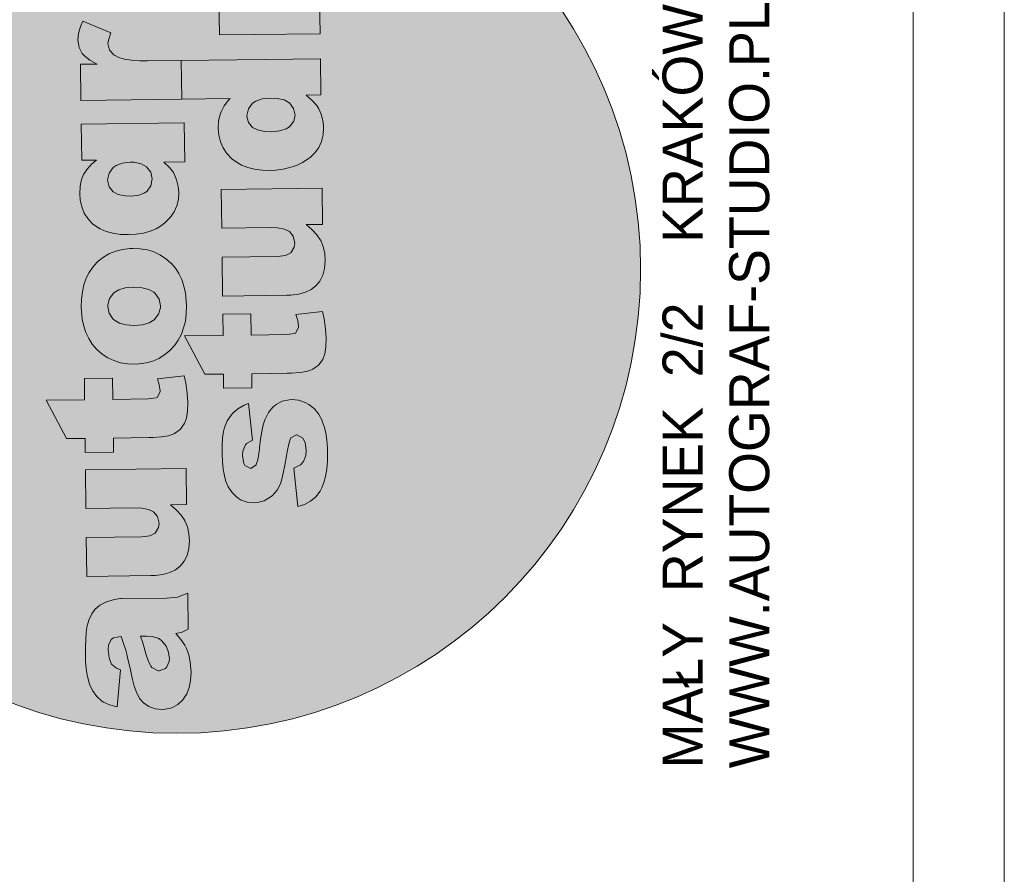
# Model space of a CAD drawing. Header units: millimetres. Extents: x -115268 to 140687, y -37779 to 24471.
# Tile 210 of 256: x 47968 to 48338, y 9242 to 9562. Entities that reach past the tile are written whole.
import ezdxf

# ---------------------------------------------------------------- set-up
doc = ezdxf.new("R2010")
doc.units = ezdxf.units.MM
doc.layers.get('0').update_dxf_attribs({"lineweight": 9})
doc.layers.add('A_CIENKA', color=7, linetype='Continuous', lineweight=9)
doc.layers.add('A_RAMKA', color=7, linetype='Continuous', lineweight=9)
doc.styles.add('Arial', font='arial.ttf')

# ---------------------------------------------------------------- blocks, each defined once
blk = doc.blocks.new('METRYKA11')
at = {"true_color": 0x000000}
h = blk.add_hatch(color=18, dxfattribs=at)
h.dxf.hatch_style = 1
h.paths.add_polyline_path([(7511428.56, 5508702.86, 1), (7511776.45, 5508702.86, 1)])
at = {"true_color": 0xffffff}
h = blk.add_hatch(color=7, dxfattribs=at)
h.dxf.hatch_style = 1
h.paths.add_polyline_path([(7511581.88, 5508579.4), (7511581.49, 5508579.4), (7511578.94, 5508579.05), (7511576.25, 5508578.25), (7511576.14, 5508578.21), (7511573.63, 5508576.92), (7511571.76, 5508575.28), (7511570.62, 5508573.72), (7511569.49, 5508571.36), (7511568.79, 5508568.65), (7511568.5, 5508566.69), (7511568.32, 5508564.19), (7511568.21, 5508561.35), (7511568.22, 5508558.2), (7511568.28, 5508555.88), (7511568.52, 5508553.19), (7511568.9, 5508550.67), (7511568.98, 5508550.18), (7511569.72, 5508547.38), (7511570.69, 5508545.22), (7511570.83, 5508544.94), (7511572.47, 5508542.68), (7511574.32, 5508541.02), (7511574.95, 5508540.61), (7511577.24, 5508539.58), (7511580.09, 5508538.81), (7511581.36, 5508552.68), (7511579.81, 5508553.32), (7511577.92, 5508554.95), (7511577.1, 5508557.18), (7511576.78, 5508560.19), (7511576.9, 5508561.98), (7511577.82, 5508564.06), (7511578.73, 5508564.71), (7511581.55, 5508565.23), (7511582.54, 5508562.58), (7511583.31, 5508560.13), (7511583.31, 5508560.1), (7511583.75, 5508558.53), (7511584.27, 5508556.25), (7511584.97, 5508553.28), (7511585.75, 5508549.57), (7511586.49, 5508546.64), (7511587.5, 5508543.98), (7511588.65, 5508541.86), (7511590, 5508540.3), (7511591.94, 5508538.99), (7511594.34, 5508538.14), (7511597.11, 5508537.86), (7511598.09, 5508537.94), (7511600.58, 5508538.5), (7511602.81, 5508539.68), (7511604.78, 5508541.5), (7511605.02, 5508541.78), (7511606.26, 5508543.72), (7511607.15, 5508546.05), (7511607.67, 5508548.72), (7511607.81, 5508551.77), (7511607.76, 5508553), (7511607.48, 5508555.76), (7511606.93, 5508558.35), (7511606.13, 5508560.69), (7511605.48, 5508561.95), (7511604.05, 5508564.14), (7511602.13, 5508566.29), (7511604.51, 5508566.81), (7511606.74, 5508567.92), (7511606.57, 5508581.49), (7511605.04, 5508580.77), (7511602.74, 5508580.01), (7511601.51, 5508579.78), (7511598.57, 5508579.6)])
h.paths.add_polyline_path([(7511593.2, 5508565.23), (7511595.52, 5508564.56), (7511596.73, 5508563.73), (7511598.47, 5508561.62), (7511599.3, 5508559.73), (7511599.68, 5508557.11), (7511599.59, 5508555.84), (7511598.64, 5508553.62), (7511598.26, 5508553.23), (7511595.88, 5508552.36), (7511595.46, 5508552.39), (7511593.17, 5508553.56), (7511592.88, 5508553.9), (7511591.84, 5508555.89), (7511590.79, 5508559.1), (7511590.49, 5508560.22), (7511589.69, 5508562.81), (7511588.85, 5508565.32), (7511591.17, 5508565.35)], flags=16)
h.paths.add_polyline_path([(7511594.33, 5508603.93), (7511592.32, 5508602.95), (7511589.31, 5508602.56), (7511568.52, 5508602.31), (7511568.7, 5508587.76), (7511592.75, 5508588.05), (7511594.36, 5508588.11), (7511597.27, 5508588.49), (7511599.82, 5508589.19), (7511601.98, 5508590.24), (7511603.72, 5508591.62), (7511605.24, 5508593.4), (7511606.33, 5508595.62), (7511607, 5508598.15), (7511607.21, 5508601.03), (7511607, 5508603.73), (7511606.45, 5508606.31), (7511605.51, 5508608.57), (7511604.11, 5508610.67), (7511602.3, 5508612.65), (7511600.07, 5508614.58), (7511606.17, 5508614.66), (7511606.01, 5508628.19), (7511568.21, 5508627.73), (7511568.39, 5508613.25), (7511586.58, 5508613.47), (7511589.32, 5508613.36), (7511591.92, 5508612.83), (7511593.76, 5508611.91), (7511595.21, 5508610.17), (7511595.81, 5508607.66), (7511595.62, 5508606.08)])
h.paths.add_polyline_path([(7511567.8, 5508661.95), (7511567.89, 5508653.99), (7511553.52, 5508653.81), (7511561.13, 5508639.39), (7511568.07, 5508639.47), (7511568.13, 5508634.14), (7511578.76, 5508634.27), (7511578.69, 5508639.6), (7511591.98, 5508639.76), (7511593.66, 5508639.79), (7511596.71, 5508640.03), (7511599.19, 5508640.48), (7511601.11, 5508641.1), (7511601.57, 5508641.32), (7511603.72, 5508642.85), (7511605.28, 5508644.94), (7511605.34, 5508645.05), (7511606.06, 5508647.09), (7511606.48, 5508649.69), (7511606.58, 5508652.92), (7511606.49, 5508654.84), (7511606.24, 5508657.47), (7511605.86, 5508660.17), (7511605.27, 5508662.93), (7511595.29, 5508661.76), (7511595.91, 5508659.59), (7511596.3, 5508656.97), (7511595.09, 5508654.77), (7511594.74, 5508654.63), (7511591.87, 5508654.28), (7511578.51, 5508654.12), (7511578.42, 5508662.08)])
h.paths.add_polyline_path([(7511572.98, 5508705.87), (7511572.52, 5508705.45), (7511570.93, 5508703.68), (7511569.56, 5508701.7), (7511568.46, 5508699.51), (7511567.65, 5508697.08), (7511567.05, 5508694.48), (7511566.7, 5508691.67), (7511566.63, 5508688.65), (7511566.68, 5508687.04), (7511566.96, 5508684.2), (7511567.56, 5508681.58), (7511568.36, 5508679.13), (7511569.44, 5508676.87), (7511570.79, 5508674.82), (7511572.56, 5508672.79), (7511574.49, 5508671.11), (7511576.61, 5508669.73), (7511578.9, 5508668.64), (7511581.36, 5508667.86), (7511583.96, 5508667.44), (7511586.73, 5508667.3), (7511588.35, 5508667.39), (7511590.97, 5508667.77), (7511593.45, 5508668.43), (7511595.76, 5508669.44), (7511597.91, 5508670.8), (7511599.89, 5508672.44), (7511601.69, 5508674.39), (7511603.03, 5508676.33), (7511604.2, 5508678.52), (7511605.05, 5508680.91), (7511605.68, 5508683.48), (7511606.04, 5508686.22), (7511606.14, 5508689.17), (7511606.05, 5508691.09), (7511605.73, 5508693.93), (7511605.17, 5508696.59), (7511604.34, 5508699.03), (7511603.26, 5508701.26), (7511601.94, 5508703.28), (7511600.33, 5508705.12), (7511600.23, 5508705.22), (7511598.28, 5508706.92), (7511596.16, 5508708.33), (7511593.87, 5508709.39), (7511591.44, 5508710.13), (7511588.8, 5508710.59), (7511586, 5508710.7), (7511584.87, 5508710.68), (7511582.14, 5508710.33), (7511579.59, 5508709.71), (7511577.22, 5508708.77), (7511575.02, 5508707.48)])
h.paths.add_polyline_path([(7511577.07, 5508686.43), (7511576.58, 5508688.98), (7511576.58, 5508689.54), (7511577.25, 5508691.97), (7511578.91, 5508694.03), (7511580.71, 5508695.17), (7511583.16, 5508695.9), (7511586.32, 5508696.16), (7511589.51, 5508695.94), (7511592, 5508695.31), (7511593.88, 5508694.24), (7511594.41, 5508693.79), (7511595.84, 5508691.67), (7511596.32, 5508689.12), (7511596.33, 5508688.45), (7511595.62, 5508685.99), (7511593.97, 5508683.97), (7511592.09, 5508682.79), (7511589.61, 5508682.09), (7511586.52, 5508681.81), (7511583.5, 5508682.02), (7511581.01, 5508682.65), (7511579.07, 5508683.79), (7511578.5, 5508684.31)], flags=16)
h.paths.add_polyline_path([(7511566.63, 5508757.31), (7511566.8, 5508743.74), (7511572.37, 5508743.81), (7511570.67, 5508742.38), (7511568.84, 5508740.43), (7511567.49, 5508738.42), (7511566.78, 5508736.59), (7511566.25, 5508734.05), (7511566.11, 5508731.11), (7511566.24, 5508728.94), (7511566.8, 5508726.35), (7511567.74, 5508723.97), (7511569.1, 5508721.89), (7511570.88, 5508719.98), (7511571.76, 5508719.25), (7511573.7, 5508718.02), (7511575.96, 5508717.06), (7511578.49, 5508716.39), (7511581.3, 5508715.97), (7511584.35, 5508715.87), (7511587.19, 5508716.04), (7511589.96, 5508716.46), (7511592.47, 5508717.16), (7511594.74, 5508718.1), (7511596.76, 5508719.35), (7511598.11, 5508720.42), (7511599.99, 5508722.3), (7511601.43, 5508724.38), (7511602.46, 5508726.61), (7511603.06, 5508729.07), (7511603.24, 5508731.66), (7511603.04, 5508733.87), (7511602.41, 5508736.42), (7511601.36, 5508738.87), (7511601.22, 5508739.11), (7511599.76, 5508741.09), (7511597.63, 5508743.1), (7511605.48, 5508743.19), (7511605.3, 5508757.78)])
h.paths.add_polyline_path([(7511577.09, 5508733.77), (7511576.52, 5508736.39), (7511577.06, 5508738.96), (7511578.65, 5508741.04), (7511579.73, 5508741.83), (7511582.03, 5508742.7), (7511584.97, 5508743.05), (7511586.51, 5508743), (7511589.15, 5508742.43), (7511591.13, 5508741.3), (7511592.7, 5508739.29), (7511593.25, 5508736.77), (7511592.79, 5508734.2), (7511591.34, 5508732.15), (7511590.55, 5508731.58), (7511588.28, 5508730.68), (7511585.3, 5508730.32), (7511583.13, 5508730.4), (7511580.49, 5508730.93), (7511578.58, 5508731.93)], flags=16)
h.paths.add_polyline_path([(7511591.49, 5508781.03), (7511588.61, 5508781.07), (7511585.49, 5508781.28), (7511582.85, 5508781.7), (7511580.71, 5508782.34), (7511579.05, 5508783.13), (7511579.01, 5508783.19), (7511577.27, 5508785.03), (7511576.64, 5508787.51), (7511576.8, 5508788.78), (7511577.68, 5508791.59), (7511567.29, 5508795.96), (7511566.36, 5508793.88), (7511565.62, 5508791.31), (7511565.41, 5508788.92), (7511565.41, 5508788.74), (7511565.83, 5508786.05), (7511566.94, 5508783.82), (7511567.8, 5508782.85), (7511569.81, 5508781.29), (7511572.57, 5508779.82), (7511566.36, 5508779.74), (7511566.53, 5508766.18), (7511604.32, 5508766.64), (7511604.14, 5508781.19)])
h.paths.add_polyline_path([(7511578.72, 5508838.45), (7511578.34, 5508838.45), (7511575.78, 5508838.14), (7511573.09, 5508837.33), (7511572.99, 5508837.3), (7511570.48, 5508836), (7511568.61, 5508834.37), (7511567.47, 5508832.78), (7511566.34, 5508830.45), (7511565.64, 5508827.74), (7511565.34, 5508825.77), (7511565.16, 5508823.25), (7511565.06, 5508820.44), (7511565.06, 5508817.28), (7511565.12, 5508814.97), (7511565.37, 5508812.27), (7511565.75, 5508809.75), (7511565.83, 5508809.23), (7511566.56, 5508806.43), (7511567.53, 5508804.27), (7511567.68, 5508804.03), (7511569.32, 5508801.77), (7511571.16, 5508800.07), (7511571.8, 5508799.69), (7511574.09, 5508798.63), (7511576.94, 5508797.9), (7511578.21, 5508811.73), (7511576.66, 5508812.41), (7511574.77, 5508814), (7511573.95, 5508816.27), (7511573.63, 5508819.25), (7511573.75, 5508821.07), (7511574.67, 5508823.15), (7511575.57, 5508823.79), (7511578.4, 5508824.29), (7511579.38, 5508821.66), (7511580.15, 5508819.18), (7511580.15, 5508819.15), (7511580.59, 5508817.61), (7511581.11, 5508815.34), (7511581.81, 5508812.33), (7511582.59, 5508808.66), (7511583.33, 5508805.72), (7511584.34, 5508803.07), (7511585.49, 5508800.95), (7511586.84, 5508799.38), (7511588.79, 5508798.08), (7511591.18, 5508797.19), (7511593.96, 5508796.95), (7511594.94, 5508796.99), (7511597.42, 5508797.59), (7511599.65, 5508798.77), (7511601.63, 5508800.58), (7511601.87, 5508800.87), (7511603.11, 5508802.81), (7511603.99, 5508805.1), (7511604.52, 5508807.81), (7511604.66, 5508810.86), (7511604.61, 5508812.08), (7511604.33, 5508814.85), (7511603.77, 5508817.4), (7511602.97, 5508819.74), (7511602.32, 5508821.03), (7511600.9, 5508823.19), (7511598.98, 5508825.37), (7511601.35, 5508825.89), (7511603.58, 5508826.97), (7511603.42, 5508840.58), (7511601.88, 5508839.86), (7511599.58, 5508839.09), (7511598.36, 5508838.87), (7511595.41, 5508838.66)])
h.paths.add_polyline_path([(7511585.7, 5508824.37), (7511588.01, 5508824.4), (7511590.05, 5508824.28), (7511592.37, 5508823.61), (7511593.57, 5508822.82), (7511595.32, 5508820.7), (7511596.15, 5508818.82), (7511596.53, 5508816.19), (7511596.44, 5508814.89), (7511595.48, 5508812.71), (7511595.1, 5508812.32), (7511592.73, 5508811.45), (7511592.31, 5508811.48), (7511590.01, 5508812.64), (7511589.73, 5508812.95), (7511588.69, 5508814.98), (7511587.63, 5508818.19), (7511587.34, 5508819.31), (7511586.54, 5508821.89)], flags=16)
h.paths.add_polyline_path([(7511565.26, 5508870.02), (7511565.35, 5508863.12), (7511564.43, 5508863.1), (7511562.01, 5508863.25), (7511559.81, 5508864.48), (7511559.23, 5508867.21), (7511559.28, 5508868.51), (7511559.6, 5508871.43, 0.013685), (7511550.44, 5508868.83), (7511550.23, 5508866.33), (7511550.12, 5508863.91), (7511550.07, 5508861.84), (7511550.21, 5508859.42), (7511550.59, 5508856.73), (7511551.25, 5508854.63), (7511552.39, 5508852.65), (7511554.13, 5508850.85), (7511556.01, 5508849.75), (7511558.71, 5508849.01), (7511561.24, 5508848.69), (7511563.8, 5508848.58), (7511565.52, 5508848.6), (7511565.59, 5508843.17), (7511576.21, 5508843.3), (7511576.14, 5508848.73), (7511603.32, 5508849.06), (7511603.14, 5508863.58), (7511575.97, 5508863.24), (7511575.88, 5508870.15)])
h.paths.add_polyline_path([(7511621.34, 5508849.25), (7511619.99, 5508847.27), (7511618.9, 5508845.08), (7511618.05, 5508842.68), (7511617.45, 5508840.08), (7511617.13, 5508837.27), (7511617.03, 5508834.26), (7511617.09, 5508832.64), (7511617.4, 5508829.81), (7511617.96, 5508827.15), (7511618.8, 5508824.7), (7511619.87, 5508822.47), (7511621.23, 5508820.42), (7511622.98, 5508818.37), (7511624.92, 5508816.71), (7511627.04, 5508815.3), (7511629.34, 5508814.21), (7511631.77, 5508813.47), (7511634.4, 5508813.01), (7511637.17, 5508812.9), (7511638.78, 5508812.96), (7511641.41, 5508813.34), (7511643.89, 5508814.04), (7511646.19, 5508815.04), (7511648.35, 5508816.37), (7511650.29, 5508818.01), (7511652.09, 5508819.99), (7511653.47, 5508821.94), (7511654.6, 5508824.12), (7511655.49, 5508826.48), (7511656.12, 5508829.05), (7511656.47, 5508831.83), (7511656.54, 5508834.77), (7511656.48, 5508836.66), (7511656.17, 5508839.5), (7511655.58, 5508842.16), (7511654.74, 5508844.6), (7511653.69, 5508846.83), (7511652.34, 5508848.89), (7511650.77, 5508850.69), (7511650.67, 5508850.79), (7511648.72, 5508852.52), (7511646.6, 5508853.9), (7511644.3, 5508854.96), (7511641.84, 5508855.74), (7511639.21, 5508856.16), (7511636.43, 5508856.3), (7511635.31, 5508856.25), (7511632.58, 5508855.94), (7511630.03, 5508855.31), (7511627.66, 5508854.34), (7511625.46, 5508853.05), (7511623.41, 5508851.48), (7511622.93, 5508851.02)])
h.paths.add_polyline_path([(7511626.98, 5508834.59), (7511627.01, 5508835.11), (7511627.68, 5508837.58), (7511629.34, 5508839.63), (7511631.12, 5508840.74), (7511633.6, 5508841.47), (7511636.73, 5508841.76), (7511639.94, 5508841.55), (7511642.44, 5508840.91), (7511644.31, 5508839.85), (7511644.84, 5508839.36), (7511646.27, 5508837.28), (7511646.76, 5508834.72), (7511646.73, 5508834.02), (7511646.06, 5508831.59), (7511644.4, 5508829.57), (7511644.4, 5508829.54), (7511642.49, 5508828.39), (7511640.01, 5508827.66), (7511636.96, 5508827.42), (7511633.94, 5508827.59), (7511631.44, 5508828.26), (7511629.5, 5508829.39), (7511628.9, 5508829.91), (7511627.51, 5508832.03)], flags=16)
h.paths.add_polyline_path([(7511618.26, 5508805.2), (7511618.44, 5508790.72), (7511656.23, 5508791.18), (7511656.05, 5508805.66)])
h.paths.add_polyline_path([(7511604.14, 5508781.19), (7511604.32, 5508766.64), (7511622.48, 5508766.86), (7511621.93, 5508766.29), (7511620.27, 5508764.2), (7511619.07, 5508761.87), (7511618.76, 5508760.99), (7511618.16, 5508758.46), (7511617.99, 5508755.69), (7511618.19, 5508753.17), (7511618.82, 5508750.65), (7511619.83, 5508748.35), (7511621.26, 5508746.23), (7511623.11, 5508744.32), (7511624.7, 5508743.11), (7511626.78, 5508741.94), (7511629.07, 5508741.06), (7511631.64, 5508740.43), (7511634.48, 5508740.08), (7511637.57, 5508739.97), (7511639.57, 5508740.07), (7511642.33, 5508740.42), (7511644.92, 5508741.01), (7511647.36, 5508741.85), (7511649.67, 5508742.92), (7511651.79, 5508744.25), (7511652.45, 5508744.75), (7511654.29, 5508746.52), (7511655.73, 5508748.54), (7511656.76, 5508750.8), (7511657.32, 5508753.33), (7511657.5, 5508756.1), (7511657.37, 5508758.06), (7511656.81, 5508760.65), (7511655.8, 5508763.06), (7511655.02, 5508764.24), (7511653.28, 5508766.15), (7511650.94, 5508768.19), (7511656.51, 5508768.25), (7511656.35, 5508781.82)])
h.paths.add_polyline_path([(7511634.51, 5508766.76), (7511637.52, 5508767.08), (7511640.15, 5508766.93), (7511642.72, 5508766.37), (7511644.65, 5508765.29), (7511646.3, 5508763.22), (7511646.85, 5508760.7), (7511646.36, 5508758.38), (7511644.73, 5508756.33), (7511643.45, 5508755.51), (7511641.07, 5508754.74), (7511637.99, 5508754.46), (7511635.39, 5508754.57), (7511632.79, 5508755.13), (7511630.92, 5508756.09), (7511629.39, 5508757.86), (7511628.74, 5508760.41), (7511629.33, 5508763.01), (7511630.88, 5508765.1), (7511632.13, 5508765.96)], flags=16)
h.paths.add_polyline_path([(7511619.14, 5508732.77), (7511619.32, 5508718.29), (7511637.48, 5508718.51), (7511640.25, 5508718.41), (7511642.85, 5508717.91), (7511644.69, 5508716.99), (7511646.11, 5508715.25), (7511646.7, 5508712.73), (7511646.55, 5508711.12), (7511645.28, 5508709), (7511645.24, 5508709), (7511643.25, 5508707.99), (7511640.24, 5508707.64), (7511619.45, 5508707.39), (7511619.63, 5508692.84), (7511643.68, 5508693.13), (7511645.26, 5508693.19), (7511648.2, 5508693.57), (7511650.71, 5508694.27), (7511652.88, 5508695.31), (7511654.65, 5508696.67), (7511656.13, 5508698.47), (7511657.26, 5508700.69), (7511657.93, 5508703.23), (7511658.11, 5508706.07), (7511657.94, 5508708.8), (7511657.34, 5508711.39), (7511656.44, 5508713.62), (7511656.37, 5508713.76), (7511655.01, 5508715.75), (7511653.23, 5508717.69), (7511650.97, 5508719.66), (7511657.1, 5508719.73), (7511656.94, 5508733.23)])
h.paths.add_polyline_path([(7511630.4, 5508678.24), (7511630.3, 5508686.2), (7511619.71, 5508686.07), (7511619.81, 5508678.11), (7511605.4, 5508677.94), (7511613.04, 5508663.51), (7511619.99, 5508663.6), (7511620.05, 5508658.27), (7511630.64, 5508658.4), (7511630.57, 5508663.73), (7511643.9, 5508663.89), (7511645.54, 5508663.91), (7511648.63, 5508664.16), (7511651.11, 5508664.61), (7511653.03, 5508665.23), (7511653.48, 5508665.44), (7511655.64, 5508666.98), (7511657.19, 5508669.06), (7511657.94, 5508671.18), (7511658.36, 5508673.81), (7511658.46, 5508677.04), (7511658.4, 5508678.97), (7511658.16, 5508681.6), (7511657.74, 5508684.26), (7511657.18, 5508687.05), (7511647.17, 5508685.88), (7511647.83, 5508683.71), (7511648.21, 5508681.14), (7511646.97, 5508678.9), (7511646.63, 5508678.76), (7511643.79, 5508678.41)])
h.paths.add_polyline_path([(7511639.73, 5508652.13), (7511638.55, 5508651.13), (7511636.89, 5508649.15), (7511635.62, 5508646.68), (7511635.55, 5508646.47), (7511634.91, 5508644.5), (7511634.34, 5508642.07), (7511633.89, 5508639.19), (7511633.47, 5508635.89), (7511633.31, 5508634.48), (7511632.82, 5508631.5), (7511632.25, 5508629.58), (7511630.2, 5508628.24), (7511628.05, 5508629.33), (7511627.62, 5508630.1), (7511627.13, 5508632.9), (7511627.28, 5508634.69), (7511628.23, 5508637.05), (7511628.58, 5508637.51), (7511630.88, 5508638.84), (7511629.38, 5508652.56), (7511627.77, 5508651.88), (7511625.4, 5508650.52), (7511623.53, 5508648.95), (7511622.87, 5508648.24), (7511621.43, 5508646.05), (7511620.41, 5508643.51), (7511620.04, 5508642.07), (7511619.68, 5508639.72), (7511619.5, 5508636.87), (7511619.48, 5508633.51), (7511619.58, 5508630.77), (7511619.86, 5508627.94), (7511620.31, 5508625.45), (7511620.93, 5508623.32), (7511621.8, 5508621.37), (7511623.26, 5508619.18), (7511625.04, 5508617.41), (7511626.42, 5508616.48), (7511628.81, 5508615.6), (7511631.51, 5508615.32), (7511632.77, 5508615.4), (7511635.29, 5508616.06), (7511637.55, 5508617.39), (7511638.35, 5508618.1), (7511640.12, 5508620.08), (7511641.32, 5508622.41), (7511641.85, 5508624.17), (7511642.42, 5508626.49), (7511642.98, 5508629.41), (7511643.61, 5508632.89), (7511643.87, 5508634.44), (7511644.46, 5508637.46), (7511645, 5508639.11), (7511645.31, 5508639.64), (7511647.47, 5508640.83), (7511649.73, 5508639.59), (7511650.63, 5508637.88), (7511651.05, 5508635.08), (7511650.9, 5508633.08), (7511649.98, 5508630.79), (7511648.84, 5508629.59), (7511646.36, 5508628.26), (7511647.87, 5508613.9), (7511650.35, 5508614.7), (7511652.65, 5508615.96), (7511654.59, 5508617.6), (7511656.22, 5508619.65), (7511656.9, 5508620.88), (7511657.68, 5508622.89), (7511658.29, 5508625.21), (7511658.71, 5508627.92), (7511658.95, 5508631.01), (7511658.98, 5508634.41), (7511658.96, 5508635.81), (7511658.75, 5508638.82), (7511658.37, 5508641.52), (7511657.78, 5508643.93), (7511657.05, 5508645.99), (7511656.98, 5508646.13), (7511655.58, 5508648.64), (7511653.95, 5508650.65), (7511652, 5508652.17), (7511650.66, 5508652.89), (7511648.16, 5508653.77), (7511645.63, 5508654.06), (7511644.61, 5508653.98), (7511642.06, 5508653.38)])
blk.add_line((7511878.67, 5508935.17), (7511878.67, 5506025.17))
at = {"color": 7, "lineweight": 0}
for p, q in [((7511618.26, 5508805.2), (7511618.44, 5508790.72)), ((7511656.23, 5508791.18), (7511656.05, 5508805.66)), ((7511566.36, 5508793.88), (7511565.62, 5508791.31)), ((7511567.29, 5508795.96), (7511566.36, 5508793.88)), ((7511577.68, 5508791.59), (7511567.29, 5508795.96)), ((7511565.62, 5508791.31), (7511565.41, 5508788.92)), ((7511576.8, 5508788.78), (7511577.68, 5508791.59)), ((7511618.44, 5508790.72), (7511656.23, 5508791.18)), ((7511565.41, 5508788.92), (7511565.41, 5508788.74)), ((7511565.41, 5508788.74), (7511565.83, 5508786.05)), ((7511565.83, 5508786.05), (7511566.94, 5508783.82)), ((7511576.64, 5508787.51), (7511576.8, 5508788.78)), ((7511577.27, 5508785.03), (7511576.64, 5508787.51)), ((7511566.94, 5508783.82), (7511567.8, 5508782.85)), ((7511567.8, 5508782.85), (7511569.81, 5508781.29)), ((7511579.01, 5508783.19), (7511577.27, 5508785.03)), ((7511579.05, 5508783.13), (7511579.01, 5508783.19)), ((7511580.71, 5508782.34), (7511579.05, 5508783.13)), ((7511582.85, 5508781.7), (7511580.71, 5508782.34)), ((7511656.35, 5508781.82), (7511604.14, 5508781.19)), ((7511656.51, 5508768.25), (7511656.35, 5508781.82)), ((7511572.57, 5508779.82), (7511566.36, 5508779.74)), ((7511566.36, 5508779.74), (7511566.53, 5508766.18)), ((7511569.81, 5508781.29), (7511572.57, 5508779.82)), ((7511585.49, 5508781.28), (7511582.85, 5508781.7)), ((7511588.61, 5508781.07), (7511585.49, 5508781.28)), ((7511591.49, 5508781.03), (7511588.61, 5508781.07)), ((7511604.14, 5508781.19), (7511591.49, 5508781.03)), ((7511604.32, 5508766.64), (7511604.14, 5508781.19)), ((7511604.14, 5508781.19), (7511604.32, 5508766.64)), ((7511634.51, 5508766.76), (7511637.52, 5508767.08)), ((7511637.52, 5508767.08), (7511640.15, 5508766.93)), ((7511650.94, 5508768.19), (7511656.51, 5508768.25)), ((7511653.28, 5508766.15), (7511650.94, 5508768.19)), ((7511566.53, 5508766.18), (7511604.32, 5508766.64)), ((7511604.32, 5508766.64), (7511622.48, 5508766.86)), ((7511620.27, 5508764.2), (7511619.07, 5508761.87)), ((7511621.93, 5508766.29), (7511620.27, 5508764.2)), ((7511622.48, 5508766.86), (7511621.93, 5508766.29)), ((7511629.33, 5508763.01), (7511630.88, 5508765.1)), ((7511630.88, 5508765.1), (7511632.13, 5508765.96)), ((7511632.13, 5508765.96), (7511634.51, 5508766.76)), ((7511640.15, 5508766.93), (7511642.72, 5508766.37)), ((7511642.72, 5508766.37), (7511644.62, 5508765.3)), ((7511644.62, 5508765.3), (7511644.7, 5508765.24)), ((7511644.7, 5508765.24), (7511646.3, 5508763.22)), ((7511655.02, 5508764.24), (7511653.28, 5508766.15)), ((7511655.8, 5508763.06), (7511655.02, 5508764.24)), ((7511618.76, 5508760.99), (7511618.16, 5508758.46)), ((7511619.07, 5508761.87), (7511618.76, 5508760.99)), ((7511628.76, 5508760.52), (7511629.33, 5508763.01)), ((7511628.77, 5508760.31), (7511628.76, 5508760.52)), ((7511629.39, 5508757.86), (7511628.77, 5508760.31)), ((7511646.3, 5508763.22), (7511646.85, 5508760.7)), ((7511646.85, 5508760.7), (7511646.36, 5508758.38)), ((7511656.81, 5508760.65), (7511655.8, 5508763.06)), ((7511657.37, 5508758.06), (7511656.81, 5508760.65)), ((7511605.3, 5508757.78), (7511566.63, 5508757.31)), ((7511566.63, 5508757.31), (7511566.8, 5508743.74)), ((7511605.48, 5508743.19), (7511605.3, 5508757.78)), ((7511618.16, 5508758.46), (7511617.99, 5508755.69)), ((7511630.92, 5508756.09), (7511629.39, 5508757.86)), ((7511632.79, 5508755.13), (7511630.92, 5508756.09)), ((7511644.73, 5508756.33), (7511643.45, 5508755.51)), ((7511646.36, 5508758.38), (7511644.73, 5508756.33)), ((7511657.32, 5508753.33), (7511657.5, 5508756.1)), ((7511657.5, 5508756.1), (7511657.37, 5508758.06)), ((7511617.99, 5508755.69), (7511618.19, 5508753.17)), ((7511618.19, 5508753.17), (7511618.82, 5508750.65)), ((7511635.39, 5508754.57), (7511632.79, 5508755.13)), ((7511637.99, 5508754.46), (7511635.39, 5508754.57)), ((7511641.07, 5508754.74), (7511637.99, 5508754.46)), ((7511643.45, 5508755.51), (7511641.07, 5508754.74)), ((7511656.76, 5508750.8), (7511657.32, 5508753.33)), ((7511618.82, 5508750.65), (7511619.83, 5508748.35)), ((7511654.29, 5508746.52), (7511655.73, 5508748.54)), ((7511655.73, 5508748.54), (7511656.76, 5508750.8)), ((7511619.83, 5508748.35), (7511621.26, 5508746.23)), ((7511621.26, 5508746.23), (7511623.11, 5508744.32)), ((7511652.45, 5508744.75), (7511654.29, 5508746.52)), ((7511566.8, 5508743.74), (7511572.37, 5508743.81)), ((7511570.67, 5508742.38), (7511568.84, 5508740.43)), ((7511572.37, 5508743.81), (7511570.67, 5508742.38)), ((7511578.65, 5508741.04), (7511579.73, 5508741.83)), ((7511579.73, 5508741.83), (7511582.03, 5508742.7)), ((7511582.03, 5508742.7), (7511584.97, 5508743.05)), ((7511584.97, 5508743.05), (7511586.51, 5508743)), ((7511586.51, 5508743), (7511589.15, 5508742.43)), ((7511589.15, 5508742.43), (7511591.13, 5508741.3)), ((7511591.13, 5508741.3), (7511592.7, 5508739.29)), ((7511597.63, 5508743.1), (7511605.48, 5508743.19)), ((7511599.76, 5508741.09), (7511597.63, 5508743.1)), ((7511623.11, 5508744.32), (7511624.7, 5508743.11)), ((7511624.7, 5508743.11), (7511626.78, 5508741.94)), ((7511626.78, 5508741.94), (7511629.07, 5508741.06)), ((7511644.92, 5508741.01), (7511647.36, 5508741.85)), ((7511647.36, 5508741.85), (7511649.67, 5508742.92)), ((7511649.67, 5508742.92), (7511651.79, 5508744.25)), ((7511651.79, 5508744.25), (7511652.45, 5508744.75)), ((7511567.49, 5508738.42), (7511566.78, 5508736.59)), ((7511568.84, 5508740.43), (7511567.49, 5508738.42)), ((7511576.53, 5508736.46), (7511577.06, 5508738.96)), ((7511577.06, 5508738.96), (7511578.65, 5508741.04)), ((7511592.7, 5508739.29), (7511593.25, 5508736.77)), ((7511601.22, 5508739.11), (7511599.76, 5508741.09)), ((7511601.36, 5508738.87), (7511601.22, 5508739.11)), ((7511602.41, 5508736.42), (7511601.36, 5508738.87)), ((7511629.07, 5508741.06), (7511631.64, 5508740.43)), ((7511631.64, 5508740.43), (7511634.48, 5508740.08)), ((7511634.48, 5508740.08), (7511637.57, 5508739.97)), ((7511637.57, 5508739.97), (7511639.57, 5508740.07)), ((7511639.57, 5508740.07), (7511642.33, 5508740.42)), ((7511642.33, 5508740.42), (7511644.92, 5508741.01)), ((7511566.25, 5508734.05), (7511566.11, 5508731.11)), ((7511566.78, 5508736.59), (7511566.25, 5508734.05)), ((7511576.53, 5508736.32), (7511576.53, 5508736.46)), ((7511577.09, 5508733.77), (7511576.53, 5508736.32)), ((7511578.58, 5508731.93), (7511577.09, 5508733.77)), ((7511592.79, 5508734.2), (7511591.34, 5508732.15)), ((7511593.25, 5508736.77), (7511592.79, 5508734.2)), ((7511603.04, 5508733.87), (7511602.41, 5508736.42)), ((7511603.24, 5508731.66), (7511603.04, 5508733.87)), ((7511566.11, 5508731.11), (7511566.24, 5508728.94)), ((7511580.49, 5508730.93), (7511578.58, 5508731.93)), ((7511583.13, 5508730.4), (7511580.49, 5508730.93)), ((7511585.3, 5508730.32), (7511583.13, 5508730.4)), ((7511588.28, 5508730.68), (7511585.3, 5508730.32)), ((7511590.55, 5508731.58), (7511588.28, 5508730.68)), ((7511591.34, 5508732.15), (7511590.55, 5508731.58)), ((7511603.06, 5508729.07), (7511603.24, 5508731.66)), ((7511656.94, 5508733.23), (7511619.14, 5508732.77)), ((7511619.14, 5508732.77), (7511619.32, 5508718.29)), ((7511657.1, 5508719.73), (7511656.94, 5508733.23)), ((7511566.24, 5508728.94), (7511566.8, 5508726.35)), ((7511601.43, 5508724.38), (7511602.46, 5508726.61)), ((7511602.46, 5508726.61), (7511603.06, 5508729.07)), ((7511566.8, 5508726.35), (7511567.74, 5508723.97)), ((7511567.74, 5508723.97), (7511569.1, 5508721.89)), ((7511599.99, 5508722.3), (7511601.43, 5508724.38)), ((7511569.1, 5508721.89), (7511570.88, 5508719.98)), ((7511570.88, 5508719.98), (7511571.76, 5508719.25)), ((7511571.76, 5508719.25), (7511573.7, 5508718.02)), ((7511594.74, 5508718.1), (7511596.76, 5508719.35)), ((7511596.76, 5508719.35), (7511598.11, 5508720.42)), ((7511598.11, 5508720.42), (7511599.99, 5508722.3)), ((7511650.97, 5508719.66), (7511657.1, 5508719.73)), ((7511653.23, 5508717.69), (7511650.97, 5508719.66)), ((7511573.7, 5508718.02), (7511575.96, 5508717.06)), ((7511575.96, 5508717.06), (7511578.49, 5508716.39)), ((7511578.49, 5508716.39), (7511581.3, 5508715.97)), ((7511581.3, 5508715.97), (7511584.35, 5508715.87)), ((7511584.35, 5508715.87), (7511587.19, 5508716.04)), ((7511587.19, 5508716.04), (7511589.96, 5508716.46)), ((7511589.96, 5508716.46), (7511592.47, 5508717.16)), ((7511592.47, 5508717.16), (7511594.74, 5508718.1)), ((7511619.32, 5508718.29), (7511637.48, 5508718.51)), ((7511637.48, 5508718.51), (7511640.25, 5508718.41)), ((7511640.25, 5508718.41), (7511642.85, 5508717.91)), ((7511642.85, 5508717.91), (7511644.69, 5508716.99)), ((7511644.69, 5508716.99), (7511646.11, 5508715.25)), ((7511655.01, 5508715.75), (7511653.23, 5508717.69)), ((7511656.37, 5508713.76), (7511655.01, 5508715.75)), ((7511646.11, 5508715.25), (7511646.7, 5508712.73)), ((7511646.7, 5508712.73), (7511646.55, 5508711.12)), ((7511656.44, 5508713.62), (7511656.37, 5508713.76)), ((7511657.34, 5508711.39), (7511656.44, 5508713.62)), ((7511577.22, 5508708.77), (7511575.02, 5508707.48)), ((7511579.59, 5508709.71), (7511577.22, 5508708.77)), ((7511582.14, 5508710.33), (7511579.59, 5508709.71)), ((7511584.87, 5508710.68), (7511582.14, 5508710.33)), ((7511586, 5508710.7), (7511584.87, 5508710.68)), ((7511588.8, 5508710.59), (7511586, 5508710.7)), ((7511591.44, 5508710.13), (7511588.8, 5508710.59)), ((7511593.87, 5508709.39), (7511591.44, 5508710.13)), ((7511596.16, 5508708.33), (7511593.87, 5508709.39)), ((7511598.28, 5508706.92), (7511596.16, 5508708.33)), ((7511643.25, 5508707.99), (7511640.24, 5508707.64)), ((7511645.24, 5508709), (7511643.25, 5508707.99)), ((7511645.28, 5508709), (7511645.24, 5508709)), ((7511646.55, 5508711.12), (7511645.28, 5508709)), ((7511657.94, 5508708.8), (7511657.34, 5508711.39)), ((7511658.11, 5508706.07), (7511657.94, 5508708.8)), ((7511572.52, 5508705.45), (7511570.93, 5508703.68)), ((7511572.98, 5508705.87), (7511572.52, 5508705.45)), ((7511575.02, 5508707.48), (7511572.98, 5508705.87)), ((7511600.23, 5508705.22), (7511598.28, 5508706.92)), ((7511600.33, 5508705.12), (7511600.23, 5508705.22)), ((7511601.94, 5508703.28), (7511600.33, 5508705.12)), ((7511640.24, 5508707.64), (7511619.45, 5508707.39)), ((7511619.45, 5508707.39), (7511619.63, 5508692.84)), ((7511657.93, 5508703.23), (7511658.11, 5508706.07)), ((7511569.56, 5508701.7), (7511568.46, 5508699.51)), ((7511570.93, 5508703.68), (7511569.56, 5508701.7)), ((7511603.26, 5508701.26), (7511601.94, 5508703.28)), ((7511604.34, 5508699.03), (7511603.26, 5508701.26)), ((7511656.13, 5508698.47), (7511657.26, 5508700.69)), ((7511657.26, 5508700.69), (7511657.93, 5508703.23)), ((7511567.65, 5508697.08), (7511567.05, 5508694.48)), ((7511568.46, 5508699.51), (7511567.65, 5508697.08)), ((7511605.17, 5508696.59), (7511604.34, 5508699.03)), ((7511654.65, 5508696.67), (7511656.13, 5508698.47)), ((7511567.05, 5508694.48), (7511566.7, 5508691.67)), ((7511577.25, 5508691.97), (7511578.91, 5508694.03)), ((7511578.91, 5508694.03), (7511580.71, 5508695.17)), ((7511580.71, 5508695.17), (7511583.16, 5508695.9)), ((7511583.16, 5508695.9), (7511586.21, 5508696.15)), ((7511586.21, 5508696.15), (7511586.42, 5508696.15)), ((7511586.42, 5508696.15), (7511589.51, 5508695.94)), ((7511589.51, 5508695.94), (7511592, 5508695.31)), ((7511592, 5508695.31), (7511593.88, 5508694.24)), ((7511593.88, 5508694.24), (7511594.41, 5508693.79)), ((7511594.41, 5508693.79), (7511595.84, 5508691.67)), ((7511605.73, 5508693.93), (7511605.17, 5508696.59)), ((7511606.05, 5508691.09), (7511605.73, 5508693.93)), ((7511619.63, 5508692.84), (7511643.68, 5508693.13)), ((7511643.68, 5508693.13), (7511645.26, 5508693.19)), ((7511645.26, 5508693.19), (7511648.2, 5508693.57)), ((7511648.2, 5508693.57), (7511650.71, 5508694.27)), ((7511650.71, 5508694.27), (7511652.88, 5508695.31)), ((7511652.88, 5508695.31), (7511654.65, 5508696.67)), ((7511566.7, 5508691.67), (7511566.63, 5508688.65)), ((7511576.58, 5508689.54), (7511577.25, 5508691.97)), ((7511576.58, 5508688.98), (7511576.58, 5508689.54)), ((7511595.84, 5508691.67), (7511596.32, 5508689.12)), ((7511606.14, 5508689.17), (7511606.05, 5508691.09)), ((7511566.63, 5508688.65), (7511566.68, 5508687.04)), ((7511566.68, 5508687.04), (7511566.96, 5508684.2)), ((7511577.07, 5508686.43), (7511576.58, 5508688.98)), ((7511578.5, 5508684.31), (7511577.07, 5508686.43)), ((7511595.62, 5508685.99), (7511593.97, 5508683.97)), ((7511596.33, 5508688.45), (7511595.62, 5508685.99)), ((7511596.32, 5508689.12), (7511596.33, 5508688.45)), ((7511605.68, 5508683.48), (7511606.04, 5508686.22)), ((7511606.04, 5508686.22), (7511606.14, 5508689.17)), ((7511630.3, 5508686.2), (7511619.71, 5508686.07)), ((7511619.71, 5508686.07), (7511619.81, 5508678.11)), ((7511630.4, 5508678.24), (7511630.3, 5508686.2)), ((7511657.18, 5508687.05), (7511647.17, 5508685.88)), ((7511647.17, 5508685.88), (7511647.83, 5508683.71)), ((7511657.74, 5508684.26), (7511657.18, 5508687.05)), ((7511566.96, 5508684.2), (7511567.56, 5508681.58)), ((7511579.07, 5508683.79), (7511578.5, 5508684.31)), ((7511581.01, 5508682.65), (7511579.07, 5508683.79)), ((7511583.5, 5508682.02), (7511581.01, 5508682.65)), ((7511589.61, 5508682.09), (7511586.52, 5508681.81)), ((7511592.09, 5508682.79), (7511589.61, 5508682.09)), ((7511593.97, 5508683.97), (7511592.09, 5508682.79)), ((7511593.97, 5508683.97), (7511593.97, 5508683.97)), ((7511605.05, 5508680.91), (7511605.68, 5508683.48)), ((7511647.83, 5508683.71), (7511648.17, 5508681.4)), ((7511658.16, 5508681.6), (7511657.74, 5508684.26)), ((7511567.56, 5508681.58), (7511568.36, 5508679.13)), ((7511568.36, 5508679.13), (7511569.44, 5508676.87)), ((7511586.52, 5508681.81), (7511583.5, 5508682.02)), ((7511603.03, 5508676.33), (7511604.2, 5508678.52)), ((7511604.2, 5508678.52), (7511605.05, 5508680.91)), ((7511643.79, 5508678.41), (7511630.4, 5508678.24)), ((7511646.63, 5508678.76), (7511643.79, 5508678.41)), ((7511646.97, 5508678.9), (7511646.63, 5508678.76)), ((7511648.14, 5508681.02), (7511646.97, 5508678.9)), ((7511648.17, 5508681.4), (7511648.14, 5508681.02)), ((7511658.4, 5508678.97), (7511658.16, 5508681.6)), ((7511658.46, 5508677.04), (7511658.4, 5508678.97)), ((7511569.44, 5508676.87), (7511570.79, 5508674.82)), ((7511570.79, 5508674.82), (7511572.39, 5508672.98)), ((7511601.69, 5508674.39), (7511603.03, 5508676.33)), ((7511619.81, 5508678.11), (7511605.4, 5508677.94)), ((7511605.4, 5508677.94), (7511613.04, 5508663.51)), ((7511658.36, 5508673.81), (7511658.46, 5508677.04)), ((7511572.39, 5508672.98), (7511572.5, 5508672.84)), ((7511572.5, 5508672.84), (7511574.49, 5508671.11)), ((7511574.49, 5508671.11), (7511576.61, 5508669.73)), ((7511597.91, 5508670.8), (7511599.89, 5508672.44)), ((7511599.89, 5508672.44), (7511601.69, 5508674.39)), ((7511657.23, 5508669.17), (7511657.94, 5508671.18)), ((7511657.94, 5508671.18), (7511658.36, 5508673.81)), ((7511576.61, 5508669.73), (7511578.9, 5508668.64)), ((7511578.9, 5508668.64), (7511581.36, 5508667.86)), ((7511581.36, 5508667.86), (7511583.96, 5508667.44)), ((7511583.96, 5508667.44), (7511586.73, 5508667.3)), ((7511586.73, 5508667.3), (7511588.35, 5508667.39)), ((7511588.35, 5508667.39), (7511590.97, 5508667.77)), ((7511590.97, 5508667.77), (7511593.45, 5508668.43)), ((7511593.45, 5508668.43), (7511595.76, 5508669.44)), ((7511595.76, 5508669.44), (7511597.91, 5508670.8)), ((7511655.64, 5508666.98), (7511657.19, 5508669.07)), ((7511657.19, 5508669.07), (7511657.23, 5508669.17)), ((7511613.04, 5508663.51), (7511619.99, 5508663.6)), ((7511619.99, 5508663.6), (7511620.05, 5508658.27)), ((7511630.57, 5508663.73), (7511643.9, 5508663.89)), ((7511630.64, 5508658.4), (7511630.57, 5508663.73)), ((7511643.9, 5508663.89), (7511645.54, 5508663.91)), ((7511645.54, 5508663.91), (7511648.63, 5508664.16)), ((7511648.63, 5508664.16), (7511651.11, 5508664.61)), ((7511651.11, 5508664.61), (7511653.03, 5508665.23)), ((7511653.03, 5508665.23), (7511653.48, 5508665.44)), ((7511653.48, 5508665.44), (7511655.64, 5508666.98)), ((7511578.42, 5508662.08), (7511567.8, 5508661.95)), ((7511567.8, 5508661.95), (7511567.89, 5508653.99)), ((7511578.51, 5508654.12), (7511578.42, 5508662.08)), ((7511605.27, 5508662.93), (7511595.29, 5508661.76)), ((7511595.29, 5508661.76), (7511595.91, 5508659.59)), ((7511605.86, 5508660.17), (7511605.27, 5508662.93)), ((7511606.24, 5508657.47), (7511605.86, 5508660.17)), ((7511596.26, 5508656.89), (7511595.09, 5508654.77)), ((7511595.91, 5508659.59), (7511596.25, 5508657.28)), ((7511596.25, 5508657.28), (7511596.26, 5508656.89)), ((7511606.49, 5508654.84), (7511606.24, 5508657.47)), ((7511620.05, 5508658.27), (7511630.64, 5508658.4)), ((7511567.89, 5508653.99), (7511553.52, 5508653.81)), ((7511553.52, 5508653.81), (7511561.13, 5508639.39)), ((7511591.87, 5508654.28), (7511578.51, 5508654.12)), ((7511594.74, 5508654.63), (7511591.87, 5508654.28)), ((7511595.09, 5508654.77), (7511594.74, 5508654.63)), ((7511606.48, 5508649.69), (7511606.58, 5508652.92)), ((7511606.58, 5508652.92), (7511606.49, 5508654.84)), ((7511629.38, 5508652.56), (7511627.77, 5508651.88)), ((7511630.88, 5508638.84), (7511629.38, 5508652.56)), ((7511642.06, 5508653.38), (7511639.73, 5508652.13)), ((7511644.61, 5508653.98), (7511642.06, 5508653.38)), ((7511645.63, 5508654.06), (7511644.61, 5508653.98)), ((7511648.16, 5508653.77), (7511645.63, 5508654.06)), ((7511650.66, 5508652.89), (7511648.16, 5508653.77)), ((7511652, 5508652.17), (7511650.66, 5508652.89)), ((7511606.06, 5508647.09), (7511606.48, 5508649.69)), ((7511623.53, 5508648.95), (7511622.87, 5508648.24)), ((7511625.4, 5508650.52), (7511623.53, 5508648.95)), ((7511627.77, 5508651.88), (7511625.4, 5508650.52)), ((7511636.89, 5508649.15), (7511635.62, 5508646.68)), ((7511638.55, 5508651.13), (7511636.89, 5508649.15)), ((7511639.73, 5508652.13), (7511638.55, 5508651.13)), ((7511653.95, 5508650.65), (7511652, 5508652.17)), ((7511655.58, 5508648.64), (7511653.95, 5508650.65)), ((7511605.34, 5508645.05), (7511606.06, 5508647.09)), ((7511621.43, 5508646.05), (7511620.41, 5508643.51)), ((7511622.87, 5508648.24), (7511621.43, 5508646.05)), ((7511635.55, 5508646.47), (7511634.91, 5508644.5)), ((7511635.62, 5508646.68), (7511635.55, 5508646.47)), ((7511656.98, 5508646.13), (7511655.58, 5508648.64)), ((7511657.05, 5508645.99), (7511656.98, 5508646.13)), ((7511657.78, 5508643.93), (7511657.05, 5508645.99)), ((7511601.57, 5508641.32), (7511603.72, 5508642.85)), ((7511603.72, 5508642.85), (7511605.28, 5508644.94)), ((7511605.28, 5508644.94), (7511605.34, 5508645.05)), ((7511620.04, 5508642.07), (7511619.68, 5508639.72)), ((7511620.41, 5508643.51), (7511620.04, 5508642.07)), ((7511634.34, 5508642.07), (7511633.89, 5508639.19)), ((7511634.91, 5508644.5), (7511634.34, 5508642.07)), ((7511658.37, 5508641.52), (7511657.78, 5508643.93)), ((7511658.75, 5508638.82), (7511658.37, 5508641.52)), ((7511561.13, 5508639.39), (7511568.07, 5508639.47)), ((7511568.07, 5508639.47), (7511568.13, 5508634.14)), ((7511578.69, 5508639.6), (7511591.98, 5508639.76)), ((7511578.76, 5508634.27), (7511578.69, 5508639.6)), ((7511591.98, 5508639.76), (7511593.66, 5508639.79)), ((7511593.66, 5508639.79), (7511596.71, 5508640.03)), ((7511596.71, 5508640.03), (7511599.19, 5508640.48)), ((7511599.19, 5508640.48), (7511601.11, 5508641.1)), ((7511601.11, 5508641.1), (7511601.57, 5508641.32)), ((7511619.68, 5508639.72), (7511619.5, 5508636.87)), ((7511628.58, 5508637.51), (7511630.88, 5508638.84)), ((7511633.89, 5508639.19), (7511633.47, 5508635.89)), ((7511644.46, 5508637.46), (7511645, 5508639.11)), ((7511645, 5508639.11), (7511645.31, 5508639.64)), ((7511645.31, 5508639.64), (7511647.4, 5508640.79)), ((7511647.4, 5508640.79), (7511647.54, 5508640.79)), ((7511647.54, 5508640.79), (7511649.73, 5508639.59)), ((7511649.73, 5508639.59), (7511650.63, 5508637.88)), ((7511650.63, 5508637.88), (7511651.05, 5508635.08)), ((7511658.96, 5508635.81), (7511658.75, 5508638.82)), ((7511568.13, 5508634.14), (7511578.76, 5508634.27)), ((7511619.5, 5508636.87), (7511619.48, 5508633.51)), ((7511627.13, 5508632.9), (7511627.28, 5508634.69)), ((7511627.28, 5508634.69), (7511628.23, 5508637.05)), ((7511628.23, 5508637.05), (7511628.58, 5508637.51)), ((7511633.31, 5508634.48), (7511632.82, 5508631.5)), ((7511633.47, 5508635.89), (7511633.31, 5508634.48)), ((7511643.61, 5508632.89), (7511643.87, 5508634.44)), ((7511643.87, 5508634.44), (7511644.46, 5508637.46)), ((7511651.05, 5508635.08), (7511650.9, 5508633.08)), ((7511658.95, 5508631.01), (7511658.98, 5508634.41)), ((7511658.98, 5508634.41), (7511658.96, 5508635.81)), ((7511619.48, 5508633.51), (7511619.58, 5508630.77)), ((7511619.58, 5508630.77), (7511619.86, 5508627.94)), ((7511627.62, 5508630.1), (7511627.13, 5508632.9)), ((7511632.82, 5508631.5), (7511632.29, 5508629.7)), ((7511642.98, 5508629.41), (7511643.61, 5508632.89)), ((7511649.98, 5508630.79), (7511648.84, 5508629.59)), ((7511650.9, 5508633.08), (7511649.98, 5508630.79)), ((7511658.71, 5508627.92), (7511658.95, 5508631.01)), ((7511606.01, 5508628.19), (7511568.21, 5508627.73)), ((7511568.21, 5508627.73), (7511568.39, 5508613.25)), ((7511606.17, 5508614.66), (7511606.01, 5508628.19)), ((7511619.86, 5508627.94), (7511620.31, 5508625.45)), ((7511628.05, 5508629.33), (7511627.62, 5508630.1)), ((7511630.2, 5508628.24), (7511628.05, 5508629.33)), ((7511632.22, 5508629.56), (7511630.2, 5508628.24)), ((7511632.29, 5508629.7), (7511632.22, 5508629.56)), ((7511642.42, 5508626.49), (7511642.98, 5508629.41)), ((7511648.84, 5508629.59), (7511646.36, 5508628.26)), ((7511646.36, 5508628.26), (7511647.87, 5508613.9)), ((7511658.29, 5508625.21), (7511658.71, 5508627.92)), ((7511620.31, 5508625.45), (7511620.93, 5508623.32)), ((7511620.93, 5508623.32), (7511621.8, 5508621.37)), ((7511641.32, 5508622.41), (7511641.85, 5508624.17)), ((7511641.85, 5508624.17), (7511642.42, 5508626.49)), ((7511657.68, 5508622.89), (7511658.29, 5508625.21)), ((7511621.8, 5508621.37), (7511623.26, 5508619.18)), ((7511638.35, 5508618.1), (7511640.12, 5508620.08)), ((7511640.12, 5508620.08), (7511641.32, 5508622.41)), ((7511641.32, 5508622.41), (7511641.32, 5508622.41)), ((7511654.59, 5508617.6), (7511656.22, 5508619.65)), ((7511656.22, 5508619.65), (7511656.9, 5508620.88)), ((7511656.9, 5508620.88), (7511657.68, 5508622.89)), ((7511623.26, 5508619.18), (7511625.04, 5508617.41)), ((7511625.04, 5508617.41), (7511626.42, 5508616.48)), ((7511626.42, 5508616.48), (7511628.81, 5508615.6)), ((7511628.81, 5508615.6), (7511631.51, 5508615.32)), ((7511632.77, 5508615.4), (7511635.29, 5508616.06)), ((7511635.29, 5508616.06), (7511637.55, 5508617.39)), ((7511637.55, 5508617.39), (7511638.35, 5508618.1)), ((7511650.35, 5508614.7), (7511652.65, 5508615.96)), ((7511652.65, 5508615.96), (7511654.59, 5508617.6)), ((7511568.39, 5508613.25), (7511586.58, 5508613.47)), ((7511586.58, 5508613.47), (7511589.32, 5508613.36)), ((7511589.32, 5508613.36), (7511591.92, 5508612.83)), ((7511591.92, 5508612.83), (7511593.76, 5508611.91)), ((7511593.76, 5508611.91), (7511595.21, 5508610.17)), ((7511600.07, 5508614.58), (7511606.17, 5508614.66)), ((7511602.3, 5508612.65), (7511600.07, 5508614.58)), ((7511604.11, 5508610.67), (7511602.3, 5508612.65)), ((7511631.51, 5508615.32), (7511632.77, 5508615.4)), ((7511647.87, 5508613.9), (7511650.35, 5508614.7)), ((7511595.21, 5508610.17), (7511595.81, 5508607.66)), ((7511605.44, 5508608.69), (7511604.11, 5508610.67)), ((7511605.51, 5508608.58), (7511605.44, 5508608.69)), ((7511606.45, 5508606.31), (7511605.51, 5508608.58)), ((7511595.62, 5508606.08), (7511594.34, 5508603.96)), ((7511595.81, 5508607.66), (7511595.62, 5508606.08)), ((7511607, 5508603.73), (7511606.45, 5508606.31)), ((7511589.31, 5508602.56), (7511568.52, 5508602.31)), ((7511568.52, 5508602.31), (7511568.7, 5508587.76)), ((7511592.32, 5508602.95), (7511589.31, 5508602.56)), ((7511594.31, 5508603.92), (7511592.32, 5508602.95)), ((7511594.34, 5508603.96), (7511594.31, 5508603.92)), ((7511607.21, 5508601.03), (7511607, 5508603.73)), ((7511607, 5508598.15), (7511607.21, 5508601.03)), ((7511606.33, 5508595.62), (7511607, 5508598.15)), ((7511605.24, 5508593.4), (7511606.33, 5508595.62)), ((7511599.82, 5508589.19), (7511601.98, 5508590.24)), ((7511601.98, 5508590.24), (7511603.72, 5508591.62)), ((7511603.72, 5508591.62), (7511605.24, 5508593.4)), ((7511568.7, 5508587.76), (7511592.75, 5508588.05)), ((7511592.75, 5508588.05), (7511594.36, 5508588.11)), ((7511594.36, 5508588.11), (7511597.27, 5508588.49)), ((7511597.27, 5508588.49), (7511599.82, 5508589.19)), ((7511578.94, 5508579.05), (7511576.25, 5508578.25)), ((7511581.49, 5508579.4), (7511578.94, 5508579.05)), ((7511581.88, 5508579.4), (7511581.49, 5508579.4)), ((7511598.57, 5508579.6), (7511581.88, 5508579.4)), ((7511601.51, 5508579.78), (7511598.57, 5508579.6)), ((7511602.74, 5508580.01), (7511601.51, 5508579.78)), ((7511605.04, 5508580.77), (7511602.74, 5508580.01)), ((7511606.57, 5508581.49), (7511605.04, 5508580.77)), ((7511606.74, 5508567.92), (7511606.57, 5508581.49)), ((7511571.76, 5508575.28), (7511570.62, 5508573.72)), ((7511573.63, 5508576.92), (7511571.76, 5508575.28)), ((7511576.14, 5508578.21), (7511573.63, 5508576.92)), ((7511576.25, 5508578.25), (7511576.14, 5508578.21)), ((7511569.49, 5508571.36), (7511568.79, 5508568.65)), ((7511570.62, 5508573.72), (7511569.49, 5508571.36)), ((7511568.79, 5508568.65), (7511568.5, 5508566.69)), ((7511604.51, 5508566.81), (7511606.74, 5508567.92)), ((7511568.32, 5508564.19), (7511568.21, 5508561.35)), ((7511568.5, 5508566.69), (7511568.32, 5508564.19)), ((7511576.9, 5508561.98), (7511577.82, 5508564.06)), ((7511577.82, 5508564.06), (7511578.73, 5508564.71)), ((7511578.73, 5508564.71), (7511581.53, 5508565.23)), ((7511581.53, 5508565.23), (7511581.56, 5508565.2)), ((7511581.56, 5508565.2), (7511582.54, 5508562.58)), ((7511588.85, 5508565.32), (7511591.17, 5508565.35)), ((7511589.69, 5508562.81), (7511588.85, 5508565.32)), ((7511591.17, 5508565.35), (7511593.2, 5508565.23)), ((7511593.2, 5508565.23), (7511595.52, 5508564.56)), ((7511595.52, 5508564.56), (7511596.73, 5508563.73)), ((7511602.13, 5508566.29), (7511604.51, 5508566.81)), ((7511604.05, 5508564.14), (7511602.13, 5508566.29)), ((7511605.48, 5508561.95), (7511604.05, 5508564.14)), ((7511568.21, 5508561.35), (7511568.22, 5508558.2)), ((7511576.78, 5508560.19), (7511576.9, 5508561.98)), ((7511577.1, 5508557.18), (7511576.78, 5508560.19)), ((7511582.54, 5508562.58), (7511583.31, 5508560.13)), ((7511590.49, 5508560.22), (7511589.69, 5508562.81)), ((7511590.79, 5508559.1), (7511590.49, 5508560.22)), ((7511596.73, 5508563.73), (7511598.47, 5508561.62)), ((7511598.47, 5508561.62), (7511599.3, 5508559.73)), ((7511606.13, 5508560.69), (7511605.48, 5508561.95)), ((7511606.93, 5508558.35), (7511606.13, 5508560.69)), ((7511568.22, 5508558.2), (7511568.28, 5508555.88)), ((7511577.9, 5508555.02), (7511577.1, 5508557.18)), ((7511583.31, 5508560.13), (7511583.31, 5508560.1)), ((7511583.31, 5508560.1), (7511583.75, 5508558.53)), ((7511583.75, 5508558.53), (7511584.27, 5508556.25)), ((7511591.84, 5508555.89), (7511590.79, 5508559.1)), ((7511599.3, 5508559.73), (7511599.68, 5508557.11)), ((7511599.68, 5508557.11), (7511599.59, 5508555.84)), ((7511607.48, 5508555.76), (7511606.93, 5508558.35)), ((7511568.28, 5508555.88), (7511568.52, 5508553.19)), ((7511568.52, 5508553.19), (7511568.9, 5508550.67)), ((7511578.01, 5508554.88), (7511577.9, 5508555.02)), ((7511579.81, 5508553.32), (7511578.01, 5508554.88)), ((7511581.36, 5508552.68), (7511579.81, 5508553.32)), ((7511584.27, 5508556.25), (7511584.97, 5508553.28)), ((7511584.97, 5508553.28), (7511585.75, 5508549.57)), ((7511592.88, 5508553.9), (7511591.84, 5508555.89)), ((7511593.17, 5508553.56), (7511592.88, 5508553.9)), ((7511595.46, 5508552.39), (7511593.17, 5508553.56)), ((7511598.26, 5508553.23), (7511595.88, 5508552.36)), ((7511598.64, 5508553.62), (7511598.26, 5508553.23)), ((7511599.59, 5508555.84), (7511598.64, 5508553.62)), ((7511607.76, 5508553), (7511607.48, 5508555.76)), ((7511607.81, 5508551.77), (7511607.76, 5508553)), ((7511568.9, 5508550.67), (7511568.98, 5508550.18)), ((7511568.98, 5508550.18), (7511569.72, 5508547.38)), ((7511580.09, 5508538.81), (7511581.36, 5508552.68)), ((7511585.75, 5508549.57), (7511586.49, 5508546.64)), ((7511595.88, 5508552.36), (7511595.46, 5508552.39)), ((7511607.67, 5508548.72), (7511607.81, 5508551.77)), ((7511569.72, 5508547.38), (7511570.69, 5508545.22)), ((7511586.49, 5508546.64), (7511587.5, 5508543.98)), ((7511606.26, 5508543.72), (7511607.15, 5508546.05)), ((7511607.15, 5508546.05), (7511607.67, 5508548.72)), ((7511570.69, 5508545.22), (7511570.83, 5508544.94)), ((7511570.83, 5508544.94), (7511572.47, 5508542.68)), ((7511572.47, 5508542.68), (7511574.32, 5508541.02)), ((7511587.5, 5508543.98), (7511588.65, 5508541.86)), ((7511588.65, 5508541.86), (7511590, 5508540.3)), ((7511604.78, 5508541.5), (7511605.02, 5508541.78)), ((7511605.02, 5508541.78), (7511606.26, 5508543.72)), ((7511574.32, 5508541.02), (7511574.95, 5508540.61)), ((7511574.95, 5508540.61), (7511577.24, 5508539.58)), ((7511577.24, 5508539.58), (7511580.09, 5508538.81)), ((7511590, 5508540.3), (7511591.94, 5508538.99)), ((7511591.94, 5508538.99), (7511594.34, 5508538.14)), ((7511594.34, 5508538.14), (7511597.11, 5508537.86)), ((7511598.09, 5508537.94), (7511600.58, 5508538.5)), ((7511600.58, 5508538.5), (7511602.81, 5508539.68)), ((7511602.81, 5508539.68), (7511604.78, 5508541.5)), ((7511597.11, 5508537.86), (7511598.09, 5508537.94))]:
    blk.add_line(p, q, dxfattribs=at)
at = {"color": 7}
blk.add_circle((7511602.5, 5508702.86), 173.94, dxfattribs=at)
blk.add_circle((7511602.5, 5508702.86), 173.94, dxfattribs=at)
at = {"ltscale": 80, "insert": (7511784.67, 5508515.78), "char_height": 15, "width": 367.2958, "attachment_point": 1, "rotation": 90, "style": 'Arial'}
blk.add_mtext('\\pxqd;MAŁY  RYNEK  2/2    KRAKÓW\\PWWW.AUTOGRAF-STUDIO.PL', dxfattribs=at)

msp = doc.modelspace()

# ---------------------------------------------------------------- linework, layer by layer
at = {"layer": 'A_CIENKA'}
msp.add_lwpolyline([(44137.72768, 9730.89955), (48337.72768, 9730.89955), (48337.72768, 6760.89955), (44137.72768, 6760.89955), (44137.72768, 9730.89955)], dxfattribs=at)
at = {"layer": 'A_RAMKA'}
msp.add_lwpolyline([(44317.72768, 9700.89955), (48303.54185, 9700.89955), (48303.54185, 6790.89955), (44317.72768, 6790.89955)], close=True, dxfattribs=at)

# ---------------------------------------------------------------- block references
at = {"layer": 'A_CIENKA'}
msp.add_blockref('METRYKA11', (-7463575.1277, -5499234.27302), dxfattribs=at)

doc.saveas('drawing.dxf')
